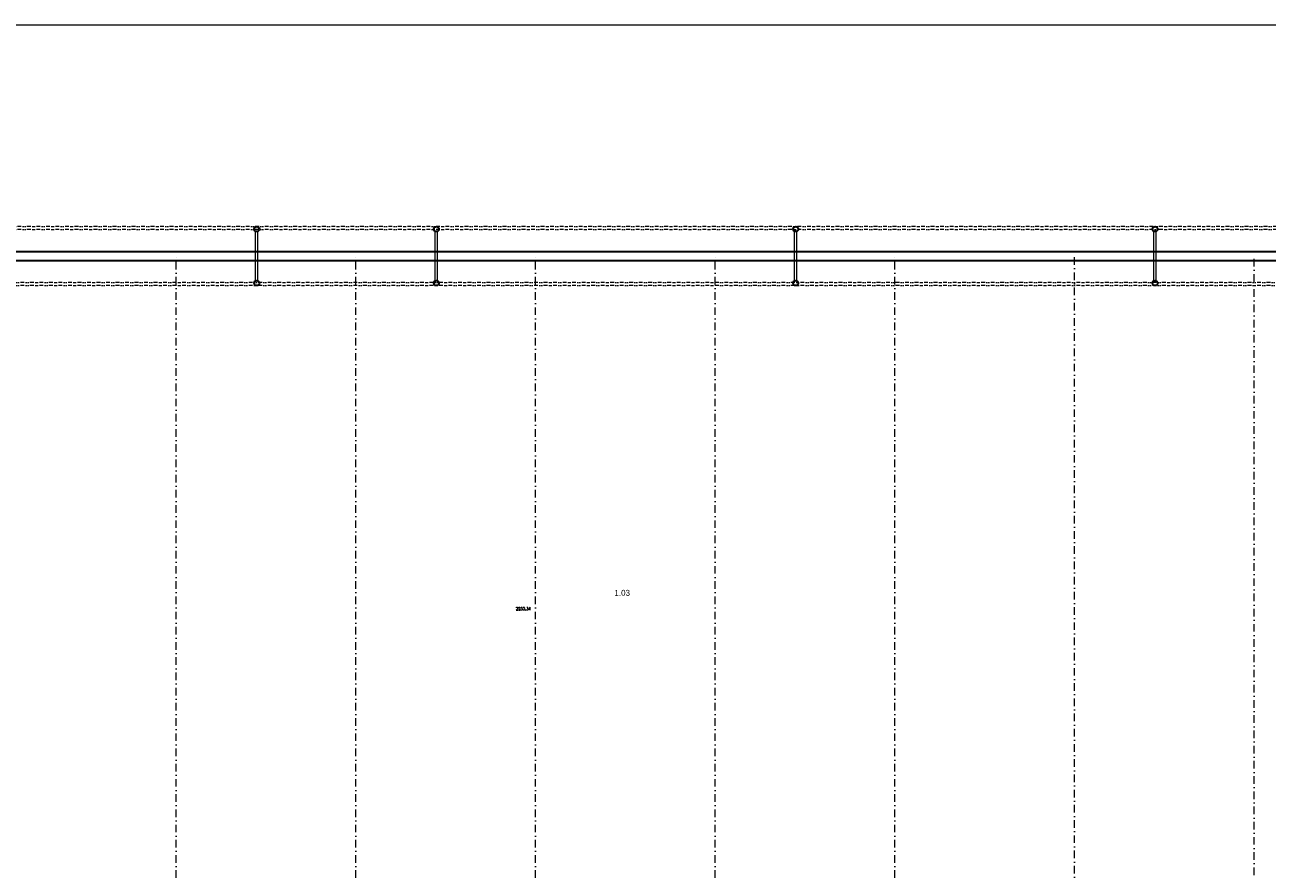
# Model space of a CAD drawing. Header units: millimetres. Extents: x -485339 to 350584, y -2181201 to -313328.
# Tile 54 of 115: x -108934 to -67443, y -1013247 to -985051. Entities that reach past the tile are written whole.
import ezdxf
from ezdxf.enums import TextEntityAlignment as Align

# ---------------------------------------------------------------- set-up
doc = ezdxf.new("R2010")
doc.units = ezdxf.units.MM
doc.header["$LTSCALE"] = 10
doc.linetypes.add('DASHDOT', pattern=[25.4, 12.7, -6.35, 0, -6.35])
doc.linetypes.add('DĚLICÍ2', pattern=[15.875, 6.35, -3.175, 0, -3.175, 0, -3.175])
for name, color, linetype, lineweight in [('PBŘ', 160, 'Continuous', 18), ('St_plocha_místnosti', 250, 'Continuous', 18), ('St_sloupy_konstrukce haly', 5, 'Continuous', 35), ('St_čáry_nad', 250, 'DĚLICÍ2', 18), ('St_čáry_obrys', 5, 'Continuous', 35), ('St_čáry_osy', 250, 'DASHDOT', 18)]:
    doc.layers.add(name, color=color, linetype=linetype, lineweight=lineweight)
doc.layers.add('St_plocha_místn', color=140, linetype='Continuous', lineweight=18, plot=False)
doc.styles.add('Andy', font='txt')
doc.styles.get("Standard").update_dxf_attribs({"font": 'simplex.shx', "width": 0.8})

# ---------------------------------------------------------------- blocks, each defined once
blk = doc.blocks.new('G$CD8A98CDB')
at = {"layer": 'St_sloupy_konstrukce haly', "color": 250, "lineweight": 18, "ltscale": 2}
for points in [[(-825, 0), (825, 0)], [(-825, -80), (825, -80)]]:
    blk.add_lwpolyline(points, dxfattribs=at)
at = {"layer": 'St_sloupy_konstrukce haly', "ltscale": 2}
for centre in [(-900, -40), (900, -40)]:
    blk.add_circle(centre, 85, dxfattribs=at)

msp = doc.modelspace()

# ---------------------------------------------------------------- linework, layer by layer
at = {"layer": 'PBŘ', "lineweight": 18}
msp.add_lwpolyline([(-156623.8, -985051.3), (-18967.9, -985051.3), (-18967.9, -1071872.2), (-156623.8, -1071872.2)], close=True, dxfattribs=at)
at = {"layer": 'St_plocha_místn'}
msp.add_lwpolyline([(-43925.2, -992922.8), (-140154.9, -992922.8)], dxfattribs=at)
at = {"layer": 'St_čáry_nad', "ltscale": 2}
for points in [[(-43925.2, -991788.1), (-139882.7, -991788.1)], [(-43925.2, -991888.1), (-139882.7, -991888.1)], [(-43825.2, -993660.1), (-139882.7, -993660.1)], [(-43825.2, -993760.1), (-139882.7, -993760.1)]]:
    msp.add_lwpolyline(points, dxfattribs=at)
at = {"layer": 'St_čáry_obrys', "ltscale": 2}
for points in [[(-140154.9, -992622.8), (-43925.2, -992622.8)], [(-140454.9, -992922.8), (-43625.2, -992922.8)]]:
    msp.add_lwpolyline(points, dxfattribs=at)
at = {"layer": 'St_čáry_osy', "ltscale": 2}
for points in [[(-103879.9, -1059777.6), (-103879.9, -992785.6)], [(-97879.9, -1059777.6), (-97879.9, -992785.6)], [(-91879.9, -1059777.6), (-91879.9, -992785.6)], [(-85879.9, -1059777.6), (-85879.9, -992785.6)], [(-79879.9, -1059777.6), (-79879.9, -992785.6)], [(-73879.9, -1041843.2), (-73879.9, -992785.6)], [(-67879.9, -1040882.6), (-67879.9, -992785.6)]]:
    msp.add_lwpolyline(points, dxfattribs=at)

# ---------------------------------------------------------------- block references
at = {"layer": 'St_sloupy_konstrukce haly', "ltscale": 2, "rotation": 90}
for p in [(-101227.7, -992773.1), (-95227.7, -992773.1), (-83227.7, -992773.1), (-71227.7, -992773.1)]:
    msp.add_blockref('G$CD8A98CDB', p, dxfattribs=at)

# ---------------------------------------------------------------- texts
at = {"layer": 'St_plocha_místn', "width": 0.8}
msp.add_text('2233.34', height=100, dxfattribs=at).set_placement((-92286.2, -1004548.5), align=Align.MIDDLE_CENTER)
at = {"layer": 'St_plocha_místnosti', "ltscale": 2, "style": 'Andy'}
msp.add_text('1.03', height=200, dxfattribs=at).set_placement((-89243.2, -1004120.5))

doc.saveas('drawing.dxf')
